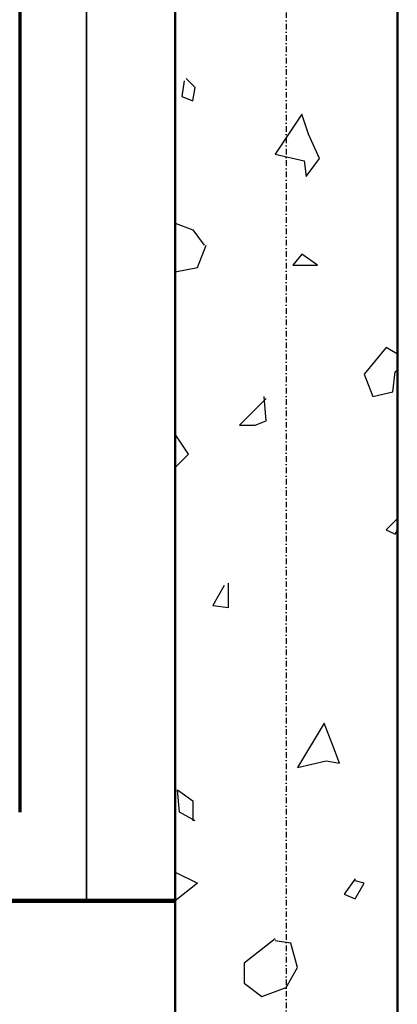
# Model space of a CAD drawing. Header units: millimetres. Extents: x 361 to 67326, y 666 to 56869.
# Tile 5 of 129: x 16159 to 16584, y 13980 to 15087. Entities that reach past the tile are written whole.
import ezdxf

# ---------------------------------------------------------------- set-up
doc = ezdxf.new("R2010")
doc.units = ezdxf.units.MM
doc.linetypes.add('DASHDOT', pattern=[25.4, 12.7, -6.35, 0, -6.35])
doc.layers.add('stramien', color=1, linetype='DASHDOT')
doc.layers.add('vanarris', color=253, linetype='Continuous')

# ---------------------------------------------------------------- blocks, each defined once
blk = doc.blocks.new('*U72')
at = {"layer": 'stramien', "color": 1, "ltscale": 0.5}
blk.add_lwpolyline([(0, 21501.2), (0, -25501.2)], dxfattribs=at)
blk = doc.blocks.new('*U71')
at = {"layer": 'stramien', "color": 0, "linetype": 'ByBlock', "lineweight": -2, "transparency": 16777216}
blk.add_blockref('*U72', (7200, 0), dxfattribs=at)

msp = doc.modelspace()

# ---------------------------------------------------------------- linework, layer by layer
at = {"layer": 'vanarris', "lineweight": 70}
msp.add_line((16158.9, 18796.2), (16158.9, 14196.2), dxfattribs=at)
at = {"layer": 'vanarris', "lineweight": 35}
msp.add_line((16233.9, 18796.2), (16233.9, 14096.2), dxfattribs=at)
at = {"layer": 'vanarris', "lineweight": 50}
for p, q in [((16333.9, 18596.2), (16333.9, 13461.2)), ((16583.9, 18596.2), (16583.9, 13971.2))]:
    msp.add_line(p, q, dxfattribs=at)
at = {"layer": 'vanarris', "lineweight": 25}
for p, q in [((16343.9, 15018.7), (16341.4, 15001.2)), ((16356.4, 15011.2), (16346.4, 15021.2)), ((16353.9, 14996.2), (16356.4, 15011.2)), ((16341.4, 15001.2), (16353.9, 14996.2)), ((16476.4, 14981.2), (16446.4, 14936.2)), ((16483.9, 14958.7), (16476.4, 14981.2)), ((16496.4, 14931.2), (16483.9, 14958.7)), ((16446.4, 14936.2), (16478.9, 14928.7)), ((16481.4, 14911.2), (16496.4, 14931.2)), ((16478.9, 14928.7), (16481.4, 14911.2)), ((16333.9, 14858.7), (16353.9, 14851.2)), ((16353.9, 14851.2), (16366.4, 14833.7)), ((16358.9, 14808.7), (16368.9, 14833.7)), ((16476.4, 14823.7), (16466.4, 14811.2)), ((16493.9, 14811.2), (16476.4, 14823.7)), ((16333.9, 14803.7), (16358.9, 14808.7)), ((16466.4, 14811.2), (16493.9, 14811.2)), ((16571.4, 14718.7), (16546.4, 14688.7)), ((16583.9, 14711.2), (16571.4, 14718.7)), ((16546.4, 14688.7), (16556.4, 14663.7)), ((16578.9, 14668.7), (16581.4, 14691.2)), ((16581.4, 14691.2), (16583.9, 14693.7)), ((16436.4, 14636.2), (16433.9, 14663.7)), ((16556.4, 14663.7), (16578.9, 14668.7)), ((16436.4, 14661.2), (16406.4, 14631.2)), ((16406.4, 14631.2), (16423.9, 14631.2)), ((16423.9, 14631.2), (16436.4, 14636.2)), ((16348.9, 14598.7), (16333.9, 14621.2)), ((16333.9, 14583.7), (16348.9, 14598.7)), ((16583.9, 14526.2), (16571.4, 14513.7)), ((16571.4, 14513.7), (16581.4, 14508.7)), ((16581.4, 14508.7), (16583.9, 14513.7)), ((16393.9, 14426.2), (16393.9, 14453.7)), ((16388.9, 14451.2), (16376.4, 14428.7)), ((16376.4, 14428.7), (16393.9, 14426.2)), ((16501.4, 14296.2), (16471.4, 14246.2)), ((16511.4, 14271.2), (16501.4, 14296.2)), ((16518.9, 14251.2), (16511.4, 14271.2)), ((16471.4, 14246.2), (16503.9, 14253.7)), ((16503.9, 14253.7), (16518.9, 14251.2)), ((16338.9, 14196.2), (16336.4, 14221.2)), ((16336.4, 14221.2), (16353.9, 14208.7)), ((16353.9, 14208.7), (16353.9, 14186.2)), ((16356.4, 14186.2), (16338.9, 14196.2)), ((16333.9, 14128.7), (16358.9, 14116.2)), ((16536.4, 14121.2), (16523.9, 14103.7)), ((16358.9, 14116.2), (16333.9, 14096.2)), ((16546.4, 14116.2), (16536.4, 14118.7)), ((16536.4, 14098.7), (16546.4, 14116.2)), ((16523.9, 14103.7), (16536.4, 14098.7)), ((16446.4, 14053.7), (16411.4, 14026.2)), ((16463.9, 14048.7), (16446.4, 14051.2)), ((16471.4, 14021.2), (16463.9, 14048.7)), ((16411.4, 14026.2), (16411.4, 14003.7)), ((16458.9, 13998.7), (16471.4, 14021.2)), ((16411.4, 14003.7), (16431.4, 13988.7)), ((16431.4, 13988.7), (16458.9, 13998.7))]:
    msp.add_line(p, q, dxfattribs=at)
at = {"layer": 'vanarris', "lineweight": 106}
msp.add_line((16333.9, 14096.2), (4711.4, 14096.2), dxfattribs=at)

# ---------------------------------------------------------------- block references
at = {"layer": 'stramien'}
msp.add_blockref('*U71', (9258.9, 34362.5), dxfattribs=at)

doc.saveas('drawing.dxf')
